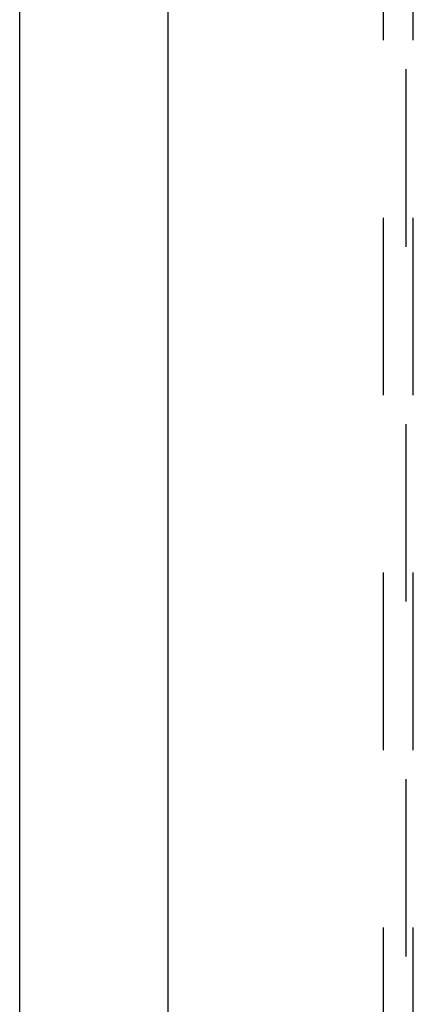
# Model space of a CAD drawing. Header units: inches. Extents: x 0 to 136, y 0 to 88.
# Tile 37 of 60: x 28.3 to 29.95, y 49.65 to 53.8. Entities that reach past the tile are written whole.
import ezdxf

# ---------------------------------------------------------------- set-up
doc = ezdxf.new("R2010")
doc.units = ezdxf.units.IN
doc.header["$LTSCALE"] = 7.48
doc.header["$MEASUREMENT"] = 0
doc.linetypes.add('HIDDEN', pattern=[0.2, 0.1, -0.1])
doc.layers.get('0').update_dxf_attribs({"linetype": 'CONTINUOUS'})
for name, color, linetype in [('DEFAULT_2', 8, 'HIDDEN'), ('DOOR_ASSEMBLY', 7, 'CONTINUOUS'), ('SUBPANEL', 7, 'CONTINUOUS')]:
    doc.layers.add(name, color=color, linetype=linetype)

msp = doc.modelspace()

# ---------------------------------------------------------------- linework, layer by layer
at = {"color": 3, "linetype": 'Continuous'}
msp.add_line((28.297, 24.8219), (28.297, 63.8257), dxfattribs=at)
at = {"layer": 'DEFAULT_2', "color": 8, "linetype": 'HIDDEN'}
msp.add_line((29.922, 59.5719), (29.922, 25.9219), dxfattribs=at)
at = {"layer": 'DOOR_ASSEMBLY', "color": 3, "linetype": 'Continuous'}
msp.add_line((28.922, 25.0719), (28.922, 60.4219), dxfattribs=at)
at = {"layer": 'SUBPANEL', "color": 8, "linetype": 'HIDDEN'}
for p, q in [((29.8283, 28.2781), (29.8283, 57.2156)), ((29.9533, 28.2781), (29.9533, 57.2156))]:
    msp.add_line(p, q, dxfattribs=at)

doc.saveas('drawing.dxf')
